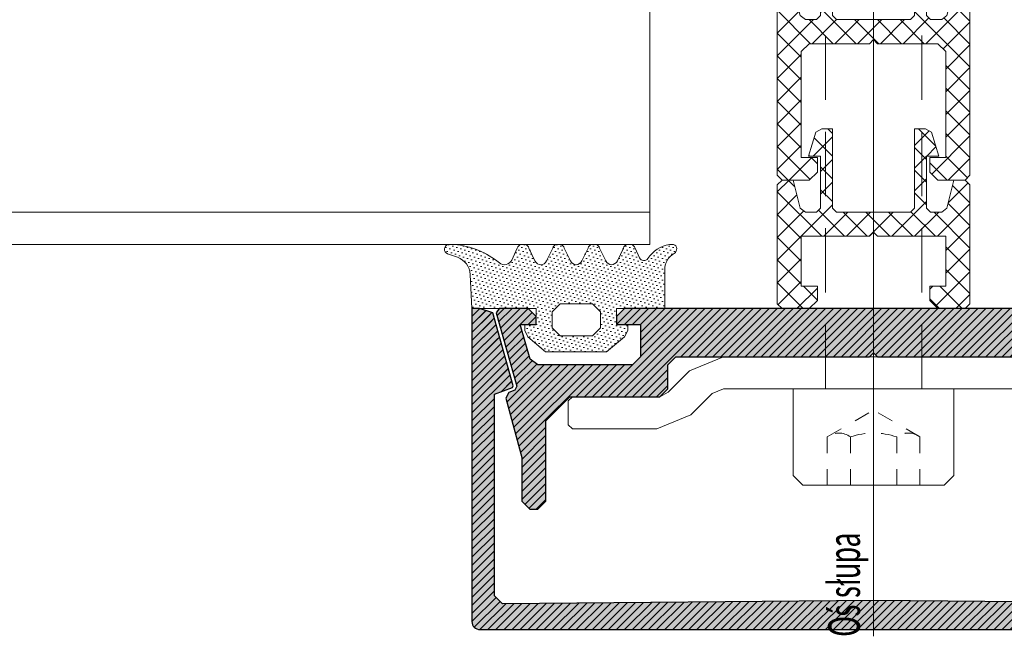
# Model space of a CAD drawing. Header units: millimetres. Extents: x -33628 to -373, y -3399 to 2697.
# Tile 19 of 99: x -23698.09 to -23691.96, y -3399.21 to -3395.37. Entities that reach past the tile are written whole.
import ezdxf

# ---------------------------------------------------------------- set-up
doc = ezdxf.new("R2010")
doc.units = ezdxf.units.MM
doc.header["$LTSCALE"] = 0.1999999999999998
doc.header["$MEASUREMENT"] = 0
for name, pattern in [('$0$gen3a', [3.125, 2.25, -0.875]), ('$1$gen7a', [6.875, 4.75, -0.875, 0.375, -0.875]), ('$1$HIDDEN2', [30, 20, -10])]:
    doc.linetypes.add(name, pattern=pattern)
for name, color, linetype, lineweight in [('$1$_MB_hidden_0.09', 125, '$1$HIDDEN2', 9), ('$1$_MB_kreskowanie_profile_0.09', 7, 'Continuous', 9), ('$1$_MB_osie_0.09', 51, '$1$gen7a', 9), ('$1$_MB_profile_0.25', 7, 'Continuous', 25), ('$1$_MB_solid', 7, 'Continuous', 9), ('_MB_izolacje_0.09', 132, 'Continuous', 9), ('_MB_kreskowanie_tworzywo_0.09', 34, 'Continuous', 9), ('_MB_kreskowanie_uszczelki_0.09', 252, 'Continuous', 9), ('_MB_obrobki_stal_0.15', 6, 'Continuous', 15), ('_MB_profile_stal_0.15', 181, 'Continuous', 15), ('_MB_profile_tworzywo_0.15', 33, 'Continuous', 15), ('_MB_przerywane_0.09', 223, '$0$gen3a', 9), ('_MB_uszczelki_0.15', 140, 'Continuous', 15), ('_MB_wkrety_0.09', 20, 'Continuous', 9)]:
    doc.layers.add(name, color=color, linetype=linetype, lineweight=lineweight)
doc.layers.add('$1$_MB_pomocnicze_niedrukowane', color=220, linetype='Continuous', lineweight=15, plot=False)
doc.styles.add('$0$_MB_Calibri_Light_2.5', font='calibril.ttf', dxfattribs={"height": 2.5})
pattern_1 = [(45, (0, 0), (-0.2499999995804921, 0.2499999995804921), [])]

# ---------------------------------------------------------------- blocks, each defined once
blk = doc.blocks.new('$0$-009083')
at = {"layer": '_MB_kreskowanie_tworzywo_0.09'}
h = blk.add_hatch(dxfattribs=at)
h.set_pattern_fill('NET', color=256, scale=0.315, angle=45)
h.set_pattern_definition([(45, (0, -0.01228675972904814), (-0.7071951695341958, 0.7071951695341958), []), (135, (0, -0.01228675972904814), (-0.7071951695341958, -0.7071951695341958), [])])
h.paths.add_polyline_path([(-4.560719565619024, -7.354690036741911), (-5, -5.600000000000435), (-5.7, -5.600000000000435), (-6, -5.900000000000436), (-6.000000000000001, -17.30000000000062), (-5.700000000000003, -17.60000000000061), (-3.999999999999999, -17.60000000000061), (-3.5, -17.10000000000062), (-3.5, -16.20000000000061), (-4.5, -16.20000000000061), (-4.5, -9.595271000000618), (-4, -9.1), (-0.2499999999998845, -9.1), (1.13686837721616e-13, -8.85), (0.2500000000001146, -9.1), (4.000000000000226, -9.1), (4.500000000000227, -9.595271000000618), (4.500000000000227, -16.20000000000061), (3.500000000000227, -16.20000000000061), (3.500000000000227, -17.10000000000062), (4.000000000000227, -17.60000000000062), (5.700000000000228, -17.60000000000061), (6.000000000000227, -17.30000000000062), (6.000000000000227, -5.900000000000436), (5.700000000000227, -5.600000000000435), (5.000000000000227, -5.600000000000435), (4.560719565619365, -7.354690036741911), (4.242742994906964, -7.6), (3.550000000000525, -7.6), (3.300000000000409, -7.345270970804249), (3.300000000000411, -4.1), (4.054770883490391, -4.1), (3.604586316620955, -2.611777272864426), (3.229586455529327, -2.395270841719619), (2.554771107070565, -2.395270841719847), (2.554771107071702, -7.34527084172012), (2.304771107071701, -7.6), (-2.304771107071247, -7.6), (-2.554771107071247, -7.345270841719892), (-2.554771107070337, -2.395270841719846), (-3.229586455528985, -2.395270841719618), (-3.604586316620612, -2.611777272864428), (-4.054770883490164, -4.1), (-3.299999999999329, -4.100000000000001), (-3.300000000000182, -7.345270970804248), (-3.550000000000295, -7.6), (-4.242742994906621, -7.6)])
at = {"layer": '_MB_profile_tworzywo_0.15'}
blk.add_lwpolyline([(-2.304771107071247, -7.6), (2.304771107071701, -7.6), (2.554771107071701, -7.34527084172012), (2.554771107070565, -2.395270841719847), (3.229586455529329, -2.395270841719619), (3.604586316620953, -2.611777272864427), (4.054770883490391, -4.1), (3.300000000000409, -4.1), (3.300000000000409, -7.345270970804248), (3.550000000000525, -7.6), (4.242742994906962, -7.6), (4.560719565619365, -7.354690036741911), (5.000000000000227, -5.600000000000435), (5.700000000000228, -5.600000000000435), (6.000000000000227, -5.900000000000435), (6.000000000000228, -17.30000000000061), (5.700000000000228, -17.60000000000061), (4.000000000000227, -17.60000000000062), (3.500000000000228, -17.10000000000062), (3.500000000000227, -16.20000000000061), (4.500000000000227, -16.20000000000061), (4.500000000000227, -9.595271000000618), (4.000000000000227, -9.1), (0.2500000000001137, -9.1), (1.13686837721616e-13, -8.85), (-0.2499999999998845, -9.1), (-4, -9.1), (-4.5, -9.595271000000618), (-4.5, -16.20000000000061), (-3.5, -16.20000000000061), (-3.5, -17.10000000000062), (-4, -17.60000000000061), (-5.700000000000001, -17.60000000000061), (-6.000000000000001, -17.30000000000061), (-6, -5.900000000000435), (-5.7, -5.600000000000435), (-5, -5.600000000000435), (-4.560719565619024, -7.354690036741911), (-4.242742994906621, -7.6), (-3.550000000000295, -7.6), (-3.300000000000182, -7.345270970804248), (-3.299999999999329, -4.1), (-4.054770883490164, -4.1), (-3.604586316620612, -2.611777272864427), (-3.229586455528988, -2.395270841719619), (-2.554771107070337, -2.395270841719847), (-2.554771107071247, -7.345270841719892)], close=True, dxfattribs=at)
blk = doc.blocks.new('*U282')
blk.add_blockref('$0$-009083', (0, 0))
blk = doc.blocks.new('*U315')
at = {"layer": '$1$_MB_pomocnicze_niedrukowane'}
blk.add_lwpolyline([(2.060573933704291e-13, 71.13159516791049), (-2.486899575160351e-13, -87.01725711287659)], dxfattribs=at)
at = {"layer": '$1$_MB_pomocnicze_niedrukowane', "style": '$0$_MB_Calibri_Light_2.5', "width": 0.6}
blk.add_text('Oś słupa', height=2, rotation=90, dxfattribs=at).set_placement((-0.8368858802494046, -87.01725711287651))
blk = doc.blocks.new('$0$-80371319')
at = {"layer": '$1$_MB_osie_0.09', "ltscale": 0.5}
blk.add_line((0, -57), (0, 8), dxfattribs=at)
for p, q in [((-3, 0), (-3, -31)), ((3, 0), (3, -31)), ((-3, -31), (-3, -54.38655)), ((3, -31), (-3, -31)), ((3, -31), (3, -54.38655)), ((-3, -54.38655), (-2.38655, -55)), ((3, -54.38655), (2.38655, -55)), ((2.38655, -55), (-2.38655, -55))]:
    blk.add_line(p, q)
at = {"layer": '_MB_przerywane_0.09'}
for p, q in [((-2.887500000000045, 6), (-2.887500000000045, 3)), ((-1.443750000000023, 6), (-1.443750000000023, 3)), ((1.443749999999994, 6), (1.443749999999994, 3)), ((2.887499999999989, 6), (2.88749999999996, 3)), ((-2.887500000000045, 3), (0, 1.332901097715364)), ((2.88749999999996, 3), (0, 1.332901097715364)), ((-2.38655, -31), (-3, -30.38655)), ((2.38655, -31), (2.999999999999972, -30.38655)), ((-2.38655, -55), (-2.38655, -31)), ((2.38655, -55), (2.38655, -31)), ((3, -54.38655), (-3, -54.38655))]:
    blk.add_line(p, q, dxfattribs=at)
for centre, radius, start, end in [((-2.165625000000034, 3.927994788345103), 1.175703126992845, 232.1211205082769, 307.8788794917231), ((0, 7.083541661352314), 4.33125, 250.5287793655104, 289.4712206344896), ((2.165624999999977, 3.92799478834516), 1.175703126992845, 232.121120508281, 307.878879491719)]:
    blk.add_arc(centre, radius, start, end, dxfattribs=at)
at = {"layer": '_MB_wkrety_0.09'}
for p, q in [((-4.400000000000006, 6), (4.399999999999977, 6)), ((-5, 5.400000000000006), (-5, 0)), ((5, 5.400000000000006), (5, 0)), ((-5, 0), (-3, 0)), ((-3, 0), (3, 0)), ((3, 0), (5, 0))]:
    blk.add_line(p, q, dxfattribs=at)
for points in [[(-5, 5.400000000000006), (-4.400000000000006, 6)], [(5, 5.400000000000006), (4.399999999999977, 6)]]:
    blk.add_lwpolyline(points, dxfattribs=at)
blk = doc.blocks.new('$0$-009020')
at = {"layer": '_MB_kreskowanie_tworzywo_0.09'}
h = blk.add_hatch(dxfattribs=at)
h.set_pattern_fill('NET', color=256, scale=0.315, angle=45)
h.set_pattern_definition([(45, (0, 0), (-0.7071951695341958, 0.7071951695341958), []), (135, (0, 0), (-0.7071951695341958, -0.7071951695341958), [])])
h.paths.add_polyline_path([(6.000000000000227, -5.900000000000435), (5.700000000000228, -5.600000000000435), (5.000000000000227, -5.600000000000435), (4.560719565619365, -7.354690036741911), (4.242742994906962, -7.6), (3.550000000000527, -7.6), (3.300000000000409, -7.345270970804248), (3.300000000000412, -4.1), (4.054770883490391, -4.1), (3.604586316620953, -2.611777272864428), (3.22958645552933, -2.395270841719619), (2.554771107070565, -2.395270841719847), (2.554771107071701, -7.34527084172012), (2.304771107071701, -7.6), (-2.304771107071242, -7.6), (-2.554771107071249, -7.345270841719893), (-2.554771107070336, -2.395270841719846), (-3.22958645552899, -2.39527084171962), (-3.604586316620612, -2.611777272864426), (-4.054770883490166, -4.100000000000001), (-3.30000000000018, -4.099999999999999), (-3.300000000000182, -7.345270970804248), (-3.550000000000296, -7.6), (-4.242742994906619, -7.6), (-4.560719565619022, -7.354690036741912), (-5.000000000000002, -5.600000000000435), (-5.699999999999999, -5.600000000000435), (-6.000000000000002, -5.900000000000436), (-6.000000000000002, -13.30000000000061), (-5.700000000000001, -13.60000000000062), (-4, -13.60000000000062), (-3.5, -13.10000000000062), (-3.5, -12.20000000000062), (-4.5, -12.20000000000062), (-4.499999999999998, -9.1), (-0.2499999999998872, -9.1), (1.13686837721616e-13, -8.85), (0.2500000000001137, -9.1), (4.500000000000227, -9.1), (4.499999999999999, -12.20000000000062), (3.5, -12.20000000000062), (3.5, -13.10000000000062), (4.000000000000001, -13.60000000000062), (5.700000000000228, -13.60000000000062), (6.000000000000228, -13.30000000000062)])
at = {"layer": '_MB_profile_tworzywo_0.15'}
blk.add_lwpolyline([(-2.554771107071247, -7.345270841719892), (-2.304771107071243, -7.6), (2.304771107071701, -7.6), (2.554771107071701, -7.34527084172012), (2.554771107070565, -2.395270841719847), (3.229586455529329, -2.395270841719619), (3.604586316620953, -2.611777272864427), (4.054770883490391, -4.1), (3.300000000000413, -4.1), (3.300000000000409, -7.345270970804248), (3.550000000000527, -7.6), (4.242742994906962, -7.6), (4.560719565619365, -7.354690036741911), (5.000000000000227, -5.600000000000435), (5.700000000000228, -5.600000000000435), (6.000000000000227, -5.900000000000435), (6.000000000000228, -13.30000000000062), (5.700000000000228, -13.60000000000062), (4, -13.60000000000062), (3.5, -13.10000000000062), (3.5, -12.20000000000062), (4.499999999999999, -12.20000000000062), (4.500000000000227, -9.1), (0.2500000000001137, -9.1), (1.13686837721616e-13, -8.85), (-0.2499999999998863, -9.1), (-4.5, -9.1), (-4.499999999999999, -12.20000000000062), (-3.5, -12.20000000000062), (-3.5, -13.10000000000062), (-4, -13.60000000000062), (-5.700000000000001, -13.60000000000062), (-6.000000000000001, -13.30000000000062), (-6, -5.900000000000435), (-5.7, -5.600000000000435), (-5, -5.600000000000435), (-4.560719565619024, -7.354690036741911), (-4.242742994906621, -7.6), (-3.550000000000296, -7.6), (-3.300000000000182, -7.345270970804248), (-3.300000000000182, -4.1), (-4.054770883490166, -4.1), (-3.604586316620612, -2.611777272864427), (-3.229586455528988, -2.395270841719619), (-2.554771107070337, -2.395270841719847)], close=True, dxfattribs=at)
blk = doc.blocks.new('$0$-80322091')
at = {"layer": '_MB_profile_stal_0.15', "ltscale": 0.5}
blk.add_lwpolyline([(-2.542893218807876, -10.05025253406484), (-3.871320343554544, -11.37867965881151), (-4.749999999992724, -13.50000000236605), (-4.749999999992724, -18.75000000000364), (-4.499999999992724, -19.00000000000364), (-2.999999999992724, -19.00000000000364), (-2.749999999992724, -18.75000000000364), (-2.750000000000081, -13.29999999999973), (-2.457106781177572, -12.79289322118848), (-1.12867965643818, -11.46446609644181), (-0.25, -9.343145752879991), (-0.25, 9.343145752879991), (-1.12867965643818, 11.46446609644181), (-2.457106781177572, 12.79289322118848), (-2.749999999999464, 13.30000000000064), (-2.749999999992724, 18.74999999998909), (-2.999999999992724, 18.99999999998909), (-4.499999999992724, 18.99999999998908), (-4.749999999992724, 18.74999999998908), (-4.749999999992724, 13.50000000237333), (-3.871320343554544, 11.37867965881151), (-2.542893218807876, 10.05025253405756), (-2.249999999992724, 9.343145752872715), (-2.249999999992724, -9.343145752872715)], close=True, dxfattribs=at)
blk = doc.blocks.new('$0$-K417892X')
at = {"layer": '$1$_MB_kreskowanie_profile_0.09'}
h = blk.add_hatch(dxfattribs=at)
h.set_pattern_fill('JIS_WOOD', color=256, scale=0.5)
h.set_pattern_definition(pattern_1)
edge = h.paths.add_edge_path()
edge.add_line((-23.09143395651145, -15.64235619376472), (-23.59611063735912, -15.14237801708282))
edge.add_line((-23.59611063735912, -15.14237801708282), (-23.59610941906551, -2.583694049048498))
edge.add_line((-23.59610941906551, -2.583694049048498), (-22.47596192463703, -2.177542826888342))
edge.add_line((-22.47596192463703, -2.177542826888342), (-22.42486956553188, -2.073121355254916))
edge.add_line((-22.42486956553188, -2.073121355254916), (-23.91192211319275, 2.523765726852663))
edge.add_line((-23.91192211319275, 2.523765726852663), (-24.52072236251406, 2.750000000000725))
edge.add_line((-24.52072236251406, 2.750000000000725), (-24.99999999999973, 2.750000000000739))
edge.add_line((-24.99999999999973, 2.750000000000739), (-24.99999999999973, -16.74999999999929))
edge.add_arc((-24.49999999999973, -16.74999999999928), 0.4999999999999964, 180.0000000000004, 269.9999999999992)
edge.add_line((-24.49999999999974, -17.24999999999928), (24.50000000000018, -17.24999999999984))
edge.add_arc((24.50000000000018, -16.74999999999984), 0.5, 269.9999999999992, 360)
edge.add_line((25.00000000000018, -16.74999999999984), (25.00000000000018, 2.750000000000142))
edge.add_line((25.00000000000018, 2.750000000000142), (24.52072236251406, 2.750000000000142))
edge.add_line((24.52072236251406, 2.750000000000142), (23.9119221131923, 2.523765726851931))
edge.add_line((23.9119221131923, 2.523765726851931), (22.42486956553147, -2.073121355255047))
edge.add_line((22.42486956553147, -2.073121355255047), (22.47596192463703, -2.17754282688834))
edge.add_line((22.47596192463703, -2.17754282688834), (23.59610941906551, -2.583694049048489))
edge.add_line((23.59610941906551, -2.583694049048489), (23.5961106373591, -15.14237801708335))
edge.add_line((23.5961106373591, -15.14237801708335), (23.09143395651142, -15.64235619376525))
edge.add_line((23.09143395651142, -15.64235619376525), (-3.552713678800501e-14, -15.42636421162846))
edge.add_line((-3.552713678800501e-14, -15.42636421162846), (-23.09143395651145, -15.64235619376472))
h = blk.add_hatch(dxfattribs=at)
h.set_pattern_fill('JIS_WOOD', color=256, scale=0.5)
h.set_pattern_definition(pattern_1)
h.paths.add_polyline_path([(-23.09143395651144, -15.64235619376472), (-23.59611063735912, -15.14237801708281), (-23.59610941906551, -2.583694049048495), (-22.47596192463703, -2.177542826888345), (-22.42486956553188, -2.073121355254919), (-23.70782373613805, 2.488442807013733), (-24.52072236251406, 2.750000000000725), (-24.99999999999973, 2.750000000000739), (-24.99999999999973, -16.74999999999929, 0.4142135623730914), (-24.49999999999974, -17.24999999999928), (24.50000000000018, -17.24999999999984, 0.4142135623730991), (25.00000000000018, -16.74999999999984), (25.00000000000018, 2.750000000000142), (24.52072236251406, 2.750000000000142), (23.70782317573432, 2.488442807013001), (22.42486956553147, -2.073121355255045), (22.47596192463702, -2.177542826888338), (23.59610941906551, -2.583694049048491), (23.5961106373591, -15.14237801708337), (23.09143395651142, -15.64235619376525), (-3.286260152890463e-14, -15.42636421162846)])
at = {"layer": '$1$_MB_solid'}
h = blk.add_hatch(color=256, dxfattribs=at)
h.dxf.hatch_style = 1
h.paths.add_polyline_path([(-24.99999999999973, -16.74999999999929, 0.41421356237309), (-24.49999999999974, -17.24999999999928), (24.50000000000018, -17.24999999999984, 0.4142135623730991), (25.00000000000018, -16.74999999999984), (25.00000000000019, 2.750000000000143), (24.52072236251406, 2.750000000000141), (23.70782317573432, 2.488442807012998), (22.42486956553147, -2.073121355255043), (22.47596192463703, -2.17754282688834), (23.59610941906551, -2.583694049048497), (23.5961106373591, -15.14237801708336), (23.09143395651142, -15.64235619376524), (-4.263256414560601e-14, -15.42636421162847), (-23.09143395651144, -15.64235619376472), (-23.59611063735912, -15.14237801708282), (-23.59610941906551, -2.583694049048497), (-22.47596192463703, -2.177542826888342), (-22.42486956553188, -2.073121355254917), (-23.70782373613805, 2.488442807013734), (-24.52072236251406, 2.750000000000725), (-24.99999999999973, 2.750000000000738)])
at = {"layer": '$1$_MB_profile_0.25'}
blk.add_lwpolyline([(-23.70782373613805, 2.488442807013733), (-24.52072236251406, 2.750000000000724), (-24.99999999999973, 2.750000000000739), (-24.99999999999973, -16.74999999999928, 0.4142135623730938), (-24.49999999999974, -17.24999999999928), (24.50000000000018, -17.24999999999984, 0.4142135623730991), (25.00000000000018, -16.74999999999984), (25.00000000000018, 2.750000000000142), (24.52072236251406, 2.750000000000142), (23.70782317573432, 2.488442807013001), (22.42486956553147, -2.073121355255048), (22.47596192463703, -2.177542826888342), (23.59610941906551, -2.583694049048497), (23.5961106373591, -15.14237801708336), (23.09143395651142, -15.64235619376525), (-3.197442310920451e-14, -15.42636421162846), (-23.09143395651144, -15.64235619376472), (-23.59611063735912, -15.14237801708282), (-23.59610941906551, -2.583694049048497), (-22.47596192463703, -2.177542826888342), (-22.42486956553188, -2.073121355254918)], format="xyb", close=True, dxfattribs=at)
blk = doc.blocks.new('$0$-K417890X')
at = {"layer": '$1$_MB_kreskowanie_profile_0.09'}
h = blk.add_hatch(dxfattribs=at)
h.set_pattern_fill('JIS_WOOD', color=256, scale=0.5)
h.set_pattern_definition(pattern_1)
h.paths.add_polyline_path([(-0.2500000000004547, -3), (0, -2.75), (0.25, -3.000000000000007), (12.29999999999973, -3.000000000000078), (12.79999999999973, -3.500000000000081), (12.79999999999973, -5.000000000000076), (13.29999999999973, -5.500000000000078), (18.90000000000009, -5.500000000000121), (20.40000000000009, -7.000000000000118), (20.40000000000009, -12.00000000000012), (20.9000000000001, -12.50000000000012), (21.40000000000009, -12.50000000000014), (21.90000000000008, -12.00000000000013), (21.90000000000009, -9.275916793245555), (22.88977774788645, -5.58201594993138), (22.70226155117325, -5.222337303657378), (22.33182563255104, -5.088021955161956), (22.20970896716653, -4.838442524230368), (23.49999999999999, -0.2615574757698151), (23.3, -1.4210854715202e-13), (21.49999999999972, -1.27897692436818e-13), (20.99999999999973, -0.5000000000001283), (20.99999999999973, -1.000000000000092), (21.99999999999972, -1.000000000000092), (21.37811319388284, -3.153893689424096), (20.90238561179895, -3.500000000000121), (14.99999999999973, -3.500000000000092), (14.49999999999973, -3.000000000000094), (14.49999999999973, -1), (15.99999999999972, -1), (15.99999999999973, -0.5000000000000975), (15.49999999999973, -9.237055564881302e-14), (-4.547473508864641e-13, 0), (-15.50000000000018, 5.400124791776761e-13), (-16.00000000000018, -0.4999999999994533), (-16.00000000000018, -1.000000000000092), (-14.50000000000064, -1.000000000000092), (-14.50000000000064, -2.99999999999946), (-15.00000000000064, -3.499999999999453), (-20.9023856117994, -3.499999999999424), (-21.37811319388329, -3.153893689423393), (-22.00000000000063, -0.9950139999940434), (-21.00000000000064, -1.000000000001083), (-21.00000000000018, -0.4999999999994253), (-21.50000000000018, 5.755396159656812e-13), (-23.3, 2.220446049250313e-16), (-23.5, -0.2615574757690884), (-22.20970896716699, -4.838442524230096), (-22.3318256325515, -5.088021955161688), (-22.70226155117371, -5.222337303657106), (-22.88977774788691, -5.582015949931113), (-21.90000000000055, -9.2759167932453), (-21.90000000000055, -11.99999999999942), (-21.40000000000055, -12.49999999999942), (-20.90000000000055, -12.49999999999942), (-20.40000000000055, -11.99999999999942), (-20.40000000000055, -6.999999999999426), (-18.90000000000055, -5.499999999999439), (-13.30000000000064, -5.499999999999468), (-12.80000000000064, -4.999999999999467), (-12.80000000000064, -3.499999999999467), (-12.30000000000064, -2.999999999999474)])
at = {"layer": '$1$_MB_solid'}
h = blk.add_hatch(color=256, dxfattribs=at)
h.dxf.hatch_style = 1
h.paths.add_polyline_path([(-0.2500000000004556, -3), (0, -2.75), (0.25, -3.000000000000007), (12.29999999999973, -3.000000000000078), (12.79999999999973, -3.500000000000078), (12.79999999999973, -5.000000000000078), (13.29999999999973, -5.500000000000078), (18.90000000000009, -5.500000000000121), (20.40000000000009, -7.00000000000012), (20.40000000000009, -12.00000000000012), (20.90000000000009, -12.50000000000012), (21.40000000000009, -12.50000000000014), (21.90000000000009, -12.00000000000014), (21.90000000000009, -9.275916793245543), (22.88977774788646, -5.582015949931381), (22.70226155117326, -5.222337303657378), (22.33182563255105, -5.088021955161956), (22.20970896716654, -4.838442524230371), (23.49999999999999, -0.2615574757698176), (23.3, -1.4166445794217e-13), (21.49999999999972, -1.283417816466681e-13), (20.99999999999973, -0.5000000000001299), (20.99999999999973, -1.000000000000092), (21.99999999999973, -1.000000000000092), (21.37811319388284, -3.153893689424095), (20.90238561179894, -3.500000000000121), (14.99999999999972, -3.500000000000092), (14.49999999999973, -3.000000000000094), (14.49999999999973, -1), (15.99999999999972, -1), (15.99999999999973, -0.5000000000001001), (15.49999999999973, -9.237055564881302e-14), (-4.547473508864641e-13, 0), (-15.50000000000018, 5.404565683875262e-13), (-16.00000000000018, -0.4999999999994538), (-16.00000000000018, -1.000000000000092), (-14.50000000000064, -1.000000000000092), (-14.50000000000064, -2.999999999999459), (-15.00000000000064, -3.499999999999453), (-20.9023856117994, -3.499999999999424), (-21.37811319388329, -3.153893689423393), (-22.00000000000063, -0.9950139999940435), (-21.00000000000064, -1.000000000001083), (-21.00000000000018, -0.4999999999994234), (-21.50000000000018, 5.755396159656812e-13), (-23.3, -4.440892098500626e-16), (-23.5, -0.2615574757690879), (-22.20970896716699, -4.838442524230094), (-22.3318256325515, -5.088021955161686), (-22.70226155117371, -5.222337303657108), (-22.88977774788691, -5.582015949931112), (-21.90000000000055, -9.27591679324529), (-21.90000000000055, -11.99999999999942), (-21.40000000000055, -12.49999999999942), (-20.90000000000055, -12.49999999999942), (-20.40000000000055, -11.99999999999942), (-20.40000000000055, -6.999999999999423), (-18.90000000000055, -5.499999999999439), (-13.30000000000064, -5.499999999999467), (-12.80000000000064, -4.999999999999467), (-12.80000000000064, -3.499999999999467), (-12.30000000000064, -2.999999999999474)])
at = {"layer": '$1$_MB_profile_0.25'}
blk.add_lwpolyline([(0, -2.75), (0.25, -3.000000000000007), (12.29999999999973, -3.000000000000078), (12.79999999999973, -3.500000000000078), (12.79999999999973, -5.000000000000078), (13.29999999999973, -5.500000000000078), (18.90000000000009, -5.500000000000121), (20.40000000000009, -7.000000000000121), (20.40000000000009, -12.00000000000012), (20.90000000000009, -12.50000000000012), (21.40000000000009, -12.50000000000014), (21.90000000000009, -12.00000000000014), (21.90000000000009, -9.27591679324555), (22.88977774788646, -5.582015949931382), (22.70226155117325, -5.222337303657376), (22.33182563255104, -5.088021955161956), (22.20970896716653, -4.838442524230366), (23.5, -0.2615574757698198), (23.3, -1.4210854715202e-13), (21.49999999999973, -1.27897692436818e-13), (20.99999999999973, -0.5000000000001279), (20.99999999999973, -1.000000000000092), (21.99999999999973, -1.000000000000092), (21.37811319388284, -3.153893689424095), (20.90238561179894, -3.500000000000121), (14.99999999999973, -3.500000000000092), (14.49999999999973, -3.000000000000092), (14.49999999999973, -1), (15.99999999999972, -1), (15.99999999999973, -0.5000000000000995), (15.49999999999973, -9.237055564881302e-14), (-4.547473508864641e-13, 0), (-15.50000000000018, 5.400124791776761e-13), (-16.00000000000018, -0.4999999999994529), (-16.00000000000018, -1.000000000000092), (-14.50000000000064, -1.000000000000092), (-14.50000000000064, -2.99999999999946), (-15.00000000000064, -3.499999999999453), (-20.9023856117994, -3.499999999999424), (-21.37811319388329, -3.153893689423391), (-22.00000000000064, -0.9950139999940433), (-21.00000000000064, -1.000000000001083), (-21.00000000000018, -0.4999999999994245), (-21.50000000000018, 5.755396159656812e-13), (-23.3, 0), (-23.5, -0.2615574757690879), (-22.20970896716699, -4.838442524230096), (-22.3318256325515, -5.088021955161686), (-22.70226155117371, -5.222337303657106), (-22.88977774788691, -5.582015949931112), (-21.90000000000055, -9.275916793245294), (-21.90000000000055, -11.99999999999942), (-21.40000000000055, -12.49999999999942), (-20.90000000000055, -12.49999999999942), (-20.40000000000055, -11.99999999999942), (-20.40000000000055, -6.999999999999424), (-18.90000000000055, -5.499999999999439), (-13.30000000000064, -5.499999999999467), (-12.80000000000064, -4.999999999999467), (-12.80000000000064, -3.499999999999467), (-12.30000000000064, -2.999999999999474), (-0.2500000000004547, -3)], close=True, dxfattribs=at)
blk = doc.blocks.new('$0$-K417890X+K417892X')
for name, p in [('$0$-K417892X', (0, -2.75)), ('$0$-K417890X', (0, 0))]:
    blk.add_blockref(name, p)
blk = doc.blocks.new('*U364')
blk.add_blockref('$0$-K417890X+K417892X', (0, 0))
blk = doc.blocks.new('*U300')
at = {"layer": '_MB_kreskowanie_uszczelki_0.09'}
h = blk.add_hatch(dxfattribs=at)
h.set_pattern_fill('DOTS', color=256, scale=0.15, angle=315, style=0)
h.set_pattern_definition([(315, (1.499999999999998, 0), (0.2525697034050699, 0.08418990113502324), [0, -0.238125])])
edge = h.paths.add_edge_path()
edge.add_line((2.999999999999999, -0.9999999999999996), (0, -0.9999999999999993))
edge.add_line((0, -0.9999999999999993), (-1.77635683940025e-15, 0))
edge.add_line((-1.77635683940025e-15, 0), (0.6999999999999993, 0))
edge.add_line((0.6999999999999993, 0), (0.7000000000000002, 0.3752330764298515))
edge.add_line((0.7000000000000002, 0.3752330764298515), (0.5054899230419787, 0.7582542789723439))
edge.add_line((0.5054899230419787, 0.7582542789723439), (-0.6159094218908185, 1.699208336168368))
edge.add_line((-0.6159094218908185, 1.699208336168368), (-4.41590942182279, 1.699185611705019))
edge.add_line((-4.41590942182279, 1.699185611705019), (-5.530181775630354, 0.754109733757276))
edge.add_line((-5.530181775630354, 0.754109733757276), (-5.700000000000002, 0.371086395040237))
edge.add_line((-5.700000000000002, 0.371086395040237), (-5.700000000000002, -8.881784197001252e-16))
edge.add_line((-5.700000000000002, -8.881784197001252e-16), (-5.000000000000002, -8.881784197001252e-16))
edge.add_line((-5.000000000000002, -8.881784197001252e-16), (-5, -1.000000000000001))
edge.add_line((-5, -1.000000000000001), (-9.000000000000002, -0.9999999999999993))
edge.add_line((-9.000000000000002, -0.9999999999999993), (-9.108279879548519, -3.125669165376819))
edge.add_arc((-10.30672598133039, -3.064620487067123), 1.199999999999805, 289.99600899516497, 357.083881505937, ccw=False)
edge.add_line((-9.89638035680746, -4.192280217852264), (-10.51484900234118, -4.417335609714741))
edge.add_arc((-10.39797940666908, -4.707422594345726), 0.3127442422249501, 111.9434094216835, 249.3117534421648)
edge.add_line((-10.50846661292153, -4.999999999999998), (-10.09537705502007, -4.999999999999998))
edge.add_arc((-10.58306732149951, 0.1670143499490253), 5.189978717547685, 275.3919065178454, 309.3417494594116)
edge.add_arc((-6.975937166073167, -4.233493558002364), 0.5000000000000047, 24.99600899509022, 129.341603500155, ccw=False)
edge.add_line((-6.522768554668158, -4.022215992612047), (-6.174790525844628, -4.768593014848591))
edge.add_arc((-5.812348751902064, -4.633000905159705), 0.3869744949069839, 200.5111895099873, 251.5102811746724)
edge.add_line((-5.935071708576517, -5), (-5.689444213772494, -5))
edge.add_arc((-5.812167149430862, -4.633000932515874), 0.3869744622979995, 288.4897171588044, 339.4808289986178)
edge.add_line((-5.449744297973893, -4.7686435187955), (-5.074734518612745, -3.964578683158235))
edge.add_arc((-4.712223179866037, -4.133651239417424), 0.3999999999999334, 24.996008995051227, 154.9960089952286, ccw=False)
edge.add_line((-4.349688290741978, -3.964629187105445), (-3.974790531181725, -4.768746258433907))
edge.add_arc((-3.61234882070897, -4.632918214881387), 0.3870571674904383, 200.5439037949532, 251.5122814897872)
edge.add_line((-3.735085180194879, -5), (-3.489430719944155, -5))
edge.add_arc((-3.612167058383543, -4.632918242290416), 0.3870571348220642, 288.4877168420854, 339.4481147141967)
edge.add_line((-3.249744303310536, -4.768796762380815), (-2.874734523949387, -3.96473192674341))
edge.add_arc((-2.512223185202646, -4.133804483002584), 0.399999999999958, 24.996008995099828, 154.9960089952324, ccw=False)
edge.add_line((-2.149688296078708, -3.964782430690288), (-1.774790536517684, -4.768899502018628))
edge.add_arc((-1.412348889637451, -4.63283533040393), 0.3871400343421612, 200.5766310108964, 251.5142858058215)
edge.add_line((-1.535098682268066, -5), (-1.289417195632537, -5))
edge.add_arc((-1.412166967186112, -4.632835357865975), 0.3871400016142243, 288.4857125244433, 339.4153874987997)
edge.add_line((-1.049744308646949, -4.768950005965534), (-0.6747345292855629, -3.964885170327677))
edge.add_arc((-0.3122231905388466, -4.133957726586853), 0.3999999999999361, 24.996008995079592, 154.9960089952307, ccw=False)
edge.add_line((0.05031169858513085, -3.964935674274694), (0.4252094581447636, -4.769052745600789))
edge.add_arc((0.7876510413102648, -4.632752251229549), 0.3872230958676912, 200.6093711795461, 251.5162941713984)
edge.add_line((0.6648877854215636, -5), (0.9105963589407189, -5))
edge.add_arc((0.7878331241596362, -4.632752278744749), 0.3872230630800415, 288.4837041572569, 339.3826473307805)
edge.add_line((1.150255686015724, -4.769103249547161), (1.432820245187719, -4.16325178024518))
edge.add_arc((1.704694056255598, -4.290076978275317), 0.2999999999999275, 34.483871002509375, 154.9916296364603, ccw=False)
edge.add_arc((3.696165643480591, -2.922301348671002), 2.115940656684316, 214.4816475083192, 259.0903080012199)
edge.add_line((3.295699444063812, -5), (3.542971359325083, -5))
edge.add_arc((3.432038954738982, -4.706569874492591), 0.3136992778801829, 290.7092944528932, 418.4574631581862)
edge.add_arc((4.156269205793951, -3.427169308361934), 1.156712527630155, 178.4136524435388, 241.03743182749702, ccw=False)
edge.add_line((2.999999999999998, -3.395147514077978), (2.999999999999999, -0.9999999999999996))
h.paths.add_polyline_path([(-3.499998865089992, -1.300060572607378), (-4.000001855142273, -0.8000635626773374), (-4.000007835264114, 0.1999364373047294), (-3.50001082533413, 0.6999394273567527), (-1.500010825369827, 0.6999513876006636), (-1.000007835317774, 0.1999543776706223), (-1.000001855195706, -0.8000456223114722), (-1.499998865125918, -1.300048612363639)], flags=16)
at = {"layer": '_MB_uszczelki_0.15'}
blk.add_lwpolyline([(2.999999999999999, -0.9999999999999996), (0, -0.9999999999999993), (-1.77635683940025e-15, 0), (0.6999999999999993, 0), (0.7000000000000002, 0.3752330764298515), (0.5054899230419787, 0.7582542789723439), (-0.6159094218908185, 1.699208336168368), (-4.41590942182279, 1.699185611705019), (-5.530181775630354, 0.754109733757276), (-5.700000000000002, 0.371086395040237), (-5.700000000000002, -8.881784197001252e-16), (-5.000000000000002, -8.881784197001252e-16), (-5, -1.000000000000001), (-9.000000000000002, -0.9999999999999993), (-9.108279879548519, -3.125669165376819, -0.301384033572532), (-9.89638035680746, -4.192280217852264), (-10.51484900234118, -4.417335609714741, 0.6832306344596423), (-10.50846661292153, -4.999999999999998), (-10.09537705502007, -4.999999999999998, 0.1492272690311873), (-7.292908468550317, -3.846803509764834, -0.489600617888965), (-6.522768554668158, -4.022215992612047), (-6.174790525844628, -4.768593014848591, 0.2262727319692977), (-5.935071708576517, -5), (-5.689444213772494, -5, 0.2262361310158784), (-5.449744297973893, -4.7686435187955), (-5.074734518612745, -3.964578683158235, -0.6370702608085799), (-4.349688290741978, -3.964629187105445), (-3.974790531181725, -4.768746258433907, 0.2261318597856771), (-3.735085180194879, -5), (-3.489430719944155, -5, 0.2260952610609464), (-3.249744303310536, -4.768796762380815), (-2.874734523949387, -3.96473192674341, -0.6370702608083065), (-2.149688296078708, -3.964782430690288), (-1.774790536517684, -4.768899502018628, 0.2259909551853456), (-1.535098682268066, -5), (-1.289417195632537, -5, 0.2259543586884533), (-1.049744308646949, -4.768950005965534), (-0.6747345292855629, -3.964885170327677, -0.6370702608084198), (0.05031169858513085, -3.964935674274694), (0.4252094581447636, -4.769052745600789, 0.2258500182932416), (0.6648877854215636, -5), (0.9105963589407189, -5, 0.2258134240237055), (1.150255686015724, -4.769103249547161), (1.432820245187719, -4.16325178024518, -0.5803080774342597), (1.951979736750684, -4.120224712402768, 0.1971378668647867), (3.295699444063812, -5), (3.542971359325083, -5, 0.6233425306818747), (3.596144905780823, -4.439219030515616, -0.2802578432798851), (2.999999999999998, -3.395147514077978)], format="xyb", close=True, dxfattribs=at)
blk.add_lwpolyline([(-3.499998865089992, -1.300060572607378), (-4.000001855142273, -0.8000635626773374), (-4.000007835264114, 0.1999364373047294), (-3.50001082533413, 0.6999394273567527), (-1.500010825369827, 0.6999513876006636), (-1.000007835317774, 0.1999543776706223), (-1.000001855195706, -0.8000456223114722), (-1.499998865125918, -1.300048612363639)], close=True, dxfattribs=at)
blk = doc.blocks.new('szyb-szkło_150-piętro2')
at = {"layer": '_MB_izolacje_0.09', "elevation": -1.090626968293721e-10}
blk.add_lwpolyline([(13.10770631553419, 9.000000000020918), (-9.000000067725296, 9.000000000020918), (-9.000000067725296, -13.10770616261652)], dxfattribs=at)
at = {"layer": '_MB_obrobki_stal_0.15'}
blk.add_line((-6.300000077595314, -13.10770616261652), (-9.200000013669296, -13.10770616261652), dxfattribs=at)
at = {"layer": '_MB_obrobki_stal_0.15', "elevation": -1.090626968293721e-10}
blk.add_lwpolyline([(13.10770631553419, 9.200000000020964), (-9.200000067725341, 9.200000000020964), (-9.200000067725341, -13.10770616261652)], dxfattribs=at)
at = {"layer": '$1$_MB_hidden_0.09', "xscale": 0.1, "yscale": 0.1, "zscale": 0.1, "rotation": 89.99999948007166}
blk.add_blockref('$0$-80371319', (-10.10000002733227, -14.49999981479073), dxfattribs=at)
at = {"yscale": 0.1, "zscale": 0.1}
for name, p, xscale, rotation in [('*U300', (-9.70000001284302, -12.89999987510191), -0.1, 89.99999948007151), ('*U364', (-9.600000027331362, -14.49999987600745), 0.1, 269.9999994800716), ('$0$-009020', (-8.24000002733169, -14.49999983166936), 0.1, 269.9999994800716), ('*U282', (-7.040000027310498, -14.49999984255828), -0.1, 269.9999994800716), ('*U315', (-2.940000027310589, -14.49999987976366), 0.1, 269.9999994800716)]:
    blk.add_blockref(name, p, dxfattribs=dict(at, xscale=xscale, rotation=rotation))
at = {"xscale": 0.1, "yscale": 0.1, "zscale": 0.1}
blk.add_blockref('$0$-80322091', (-9.875000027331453, -14.49999981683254), dxfattribs=at)

msp = doc.modelspace()

# ---------------------------------------------------------------- block references
at = {"rotation": 90}
msp.add_blockref('szyb-szkło_150-piętro2', (-23707.27264773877, -3387.572819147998), dxfattribs=at)

doc.saveas('drawing.dxf')
